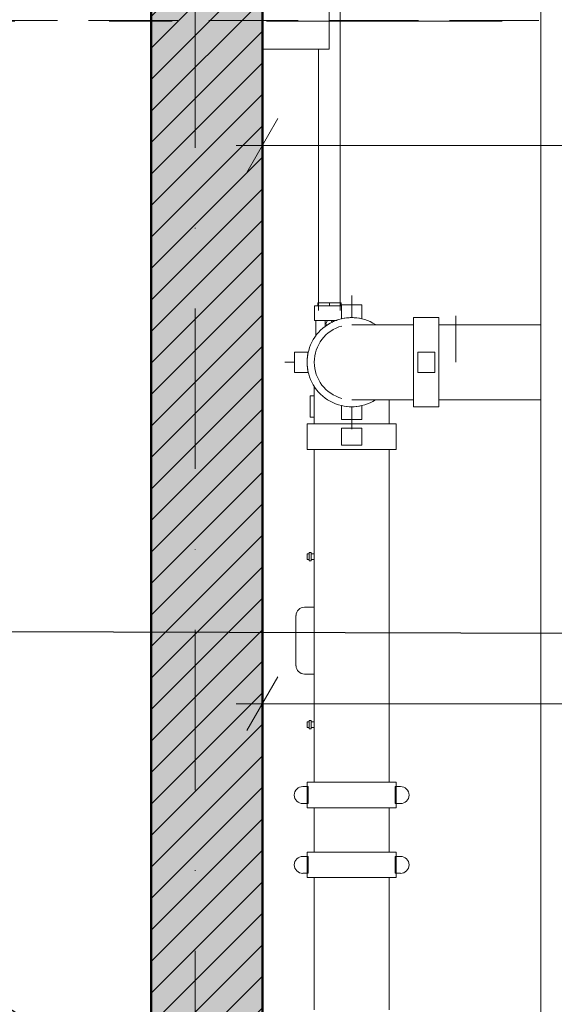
# Model space of a CAD drawing. Header units: centimetres. Extents: x -996 to 7161, y -1849 to 2591.
# Tile 8 of 49: x 1339 to 1459, y -578 to -357. Entities that reach past the tile are written whole.
import ezdxf
from ezdxf.enums import TextEntityAlignment as Align

# ---------------------------------------------------------------- set-up
doc = ezdxf.new("R2010")
doc.units = ezdxf.units.CM
doc.header["$LTSCALE"] = 0.1
doc.header["$MEASUREMENT"] = 0
for name, pattern in [('Krawędzie ukryte', [270, 200, -70]), ('Kropki i Kreski', [720, 360, -180, 0, -180]), ('Przerywana podwójnie', [1093.611073, 529.166651, -211.666656, 141.111112, -211.666656]), ('Wipeout_Contour', [1000, 0, -1000])]:
    doc.linetypes.add(name, pattern=pattern)
for name, color, linetype in [('2_instalacje pompownia.ISTN', 7, 'Continuous'), ('2_ściany wewnętrzne.ISTN', 7, 'Continuous'), ('3_pompownia.K_IR', 7, 'Continuous'), ('4_osie.ISTN', 7, 'Continuous'), ('5_opisy.K_IR', 7, 'Continuous'), ('5_wymiary.K_IR', 7, 'Continuous')]:
    doc.layers.add(name, color=color, linetype=linetype)
doc.styles.add('GENERATED_STYLE_1', font='txt')
doc.styles.add('GENERATED_STYLE_2', font='txt')
doc.dimstyles.new('GENERATED_STYLE__3', dxfattribs={"dimtxt": 18, "dimasz": 9.178744, "dimexe": 0.18, "dimexo": 2, "dimgap": 0.09, "dimtad": 1, "dimtih": 1, "dimtoh": 1, "dimdec": 0, "dimzin": 0, "dimdsep": 46, "dimtxsty": 'GENERATED_STYLE_2', "dimblk": 'ARROWHEAD_2', "dimblk1": 'ARROWHEAD_2', "dimblk2": 'ARROWHEAD_2', "dimcen": 0.09, "dimclrd": 1, "dimclre": 1, "dimclrt": 1, "dimadec": 1, "dimazin": 0, "dimtfac": 1, "dimtdec": 4, "dimtmove": 0, "dimatfit": 3, "dimfxl": 1, "dimtolj": 1, "dimtzin": 0, "dimarcsym": 0})
doc.dimstyles.new('GENERATED_STYLE__5', dxfattribs={"dimtxt": 0.18, "dimasz": 18.24, "dimexe": 0.18, "dimexo": 0.0625, "dimgap": 0.09, "dimtad": 0, "dimtih": 1, "dimtoh": 1, "dimdec": 4, "dimzin": 0, "dimdsep": 46, "dimcen": 0.09, "dimadec": 0, "dimazin": 0, "dimtfac": 1, "dimtdec": 4, "dimtmove": 0, "dimatfit": 3, "dimldrblk": 'ARROWHEAD_5', "dimfxl": 1, "dimtolj": 1, "dimtzin": 0, "dimarcsym": 0})

# ---------------------------------------------------------------- blocks, each defined once
blk = doc.blocks.new('Ściana_12_1', base_point=(1393.7, -813.15))
at = {"layer": '2_ściany wewnętrzne.ISTN', "linetype": 'Continuous', "lineweight": 0, "true_color": 0xffaaaa}
blk.add_hatch(color=21, dxfattribs=at).paths.add_polyline_path([(1368.7, -248.91), (1368.7, -808.91), (1393.7, -808.91), (1393.7, -248.91)])
h = blk.add_hatch(dxfattribs=at)
h.set_pattern_fill('Bloczki_ceramiczne_0001', color=21, style=0, pattern_type=2)
h.set_pattern_definition([(45, (0, 0), (-3.535534, 3.535534), [])])
h.paths.add_polyline_path([(1368.7, -248.91), (1368.7, -808.91), (1393.7, -808.91), (1393.7, -248.91)])
at = {"layer": '2_ściany wewnętrzne.ISTN', "color": 8, "linetype": 'Continuous', "lineweight": 50, "flags": 128}
for points in [[(1368.7, -248.91), (1368.7, -808.91)], [(1393.7, -808.91), (1393.7, -248.91)]]:
    blk.add_lwpolyline(points, dxfattribs=at)
blk = doc.blocks.new('Standardowy znacznik osi[10]_1', base_point=(1378.63, -1423.37))
at = {"layer": '4_osie.ISTN', "color": 252, "linetype": 'Kropki i Kreski', "lineweight": 0}
blk.add_line((1378.63, -1323.37), (1378.63, 2396.64), dxfattribs=at)
at = {"layer": '4_osie.ISTN', "color": 252, "lineweight": 0, "style": 'GENERATED_STYLE_1'}
for tag, p in [('AC_MarkerText_1_1', (1378.63, 2538.64)), ('AC_MarkerText_1_0', (1378.63, -1461.36))]:
    blk.add_attdef(tag, text='', height=35, rotation=360, dxfattribs=at).set_placement(p, align=Align.MIDDLE_CENTER)
blk = doc.blocks.new('Rura 22[13]_1', base_point=(2103.7, -353.63))
at = {"layer": '2_instalacje pompownia.ISTN', "color": 252, "linetype": 'Krawędzie ukryte', "lineweight": 15}
blk.add_line((2103.7, -357.53), (1293.7, -357.53), dxfattribs=at)
at = {"layer": '2_instalacje pompownia.ISTN', "color": 252, "linetype": 'Przerywana podwójnie', "lineweight": 15}
blk.add_line((2103.7, -357.63), (1293.7, -357.63), dxfattribs=at)
blk = doc.blocks.new('*D253')
at = {"layer": '5_wymiary.K_IR', "color": 1, "linetype": 'Continuous', "lineweight": 0}
for p, q in [((1393.7, -519.94), (1393.7, -501.83)), ((2003.7, -519.94), (2003.7, -501.83)), ((1397.18, -504.84), (1390.21, -516.92)), ((2000.21, -516.92), (2007.18, -504.84)), ((1387.79, -510.88), (1393.7, -510.88)), ((1393.7, -510.88), (2003.7, -510.88)), ((2003.7, -510.88), (2009.6, -510.88))]:
    blk.add_line(p, q, dxfattribs=at)
at = {"color": 254, "linetype": 'Wipeout_Contour', "lineweight": 0, "ltscale": 7081.214828}
blk.add_wipeout([(1678.21, -507.28), (1719.19, -507.28), (1719.19, -489.28), (1678.21, -489.28)], dxfattribs=at).dxf.layer = '5_wymiary.K_IR'
at = {"layer": '5_wymiary.K_IR', "color": 1, "lineweight": 0, "insert": (1678.21, -507.28), "char_height": 18, "attachment_point": 7, "style": 'GENERATED_STYLE_2'}
blk.add_mtext('\\A1;{\\pql;\\fArial|b0|i1|c238|p38;610}', dxfattribs=at)
blk = doc.blocks.new('ARROWHEAD_2')
at = {"color": 0, "linetype": 'Continuous', "lineweight": 0}
for p, q in [((-0.378, -0.655), (0.378, 0.655)), ((0, 0), (-1, 0))]:
    blk.add_line(p, q, dxfattribs=at)
blk = doc.blocks.new('*D297')
at = {"layer": '5_wymiary.K_IR', "color": 1, "linetype": 'Continuous', "lineweight": 0}
for p, q in [((1393.7, -394.64), (1393.7, -376.52)), ((2003.7, -394.64), (2003.7, -376.52)), ((1397.18, -379.54), (1390.21, -391.62)), ((2000.21, -391.62), (2007.18, -379.54)), ((1387.79, -385.58), (1393.7, -385.58)), ((1393.7, -385.58), (2003.7, -385.58)), ((2003.7, -385.58), (2009.6, -385.58))]:
    blk.add_line(p, q, dxfattribs=at)
at = {"color": 254, "linetype": 'Wipeout_Contour', "lineweight": 0, "ltscale": 6956.769989}
blk.add_wipeout([(1678.21, -381.98), (1719.19, -381.98), (1719.19, -363.98), (1678.21, -363.98)], dxfattribs=at).dxf.layer = '5_wymiary.K_IR'
at = {"layer": '5_wymiary.K_IR', "color": 1, "lineweight": 0, "insert": (1678.21, -381.98), "char_height": 18, "attachment_point": 7, "style": 'GENERATED_STYLE_2'}
blk.add_mtext('\\A1;{\\pql;\\fArial|b0|i1|c238|p38;610}', dxfattribs=at)
blk = doc.blocks.new('ARROWHEAD_5')
at = {"linetype": 'Continuous', "lineweight": 0}
blk.add_hatch(color=0, dxfattribs=at).paths.add_polyline_path([(-1, 0.2679), (0, 0), (-1, -0.2679)])
at = {"color": 0, "linetype": 'Continuous', "lineweight": 0}
blk.add_line((0, 0), (-1, 0), dxfattribs=at)

msp = doc.modelspace()

# ---------------------------------------------------------------- block references
at = {"layer": '2_instalacje pompownia.ISTN', "color": 252, "linetype": 'Przerywana podwójnie', "lineweight": 0}
msp.add_blockref('Rura 22[13]_1', (2103.7, -353.63), dxfattribs=at)
at = {"layer": '2_ściany wewnętrzne.ISTN', "color": 8, "lineweight": 50}
msp.add_blockref('Ściana_12_1', (1393.7, -813.15), dxfattribs=at)
at = {"layer": '4_osie.ISTN', "color": 252, "linetype": 'Continuous', "lineweight": 0}
msp.add_blockref('Standardowy znacznik osi[10]_1', (1378.63, -1423.37), dxfattribs=at)

# ---------------------------------------------------------------- next in the draw order: dimensions: what is measured, and where the dimension line sits
at = {"layer": '5_wymiary.K_IR', "color": 1, "linetype": 'Continuous', "lineweight": 0}
dim = msp.add_linear_dim(base=(2003.7, -510.88), p1=(1393.7, -813.15), p2=(2003.7, -808.91), angle=0, dimstyle='GENERATED_STYLE__3', dxfattribs=at)
dim.commit()
dim.dimension.update_dxf_attribs({"geometry": '*D253', "text_midpoint": (1698.79, -498.28), "dimtype": 160})

# ---------------------------------------------------------------- next in the draw order: linework, layer by layer
at = {"layer": '3_pompownia.K_IR', "color": 7, "linetype": 'Continuous', "lineweight": 0}
for p, q in [((1403.99, -529.48), (1402.77, -529.48)), ((1403.72, -528.53), (1403.72, -534.24)), ((1403.72, -528.53), (1423.74, -528.53)), ((1403.99, -533.29), (1403.99, -529.48)), ((1424.69, -529.48), (1423.47, -529.48)), ((1423.47, -529.48), (1423.47, -533.29)), ((1423.74, -534.24), (1423.74, -528.53)), ((1402.77, -533.29), (1403.99, -533.29)), ((1423.74, -534.24), (1403.72, -534.24)), ((1405.32, -534.24), (1405.32, -544.2)), ((1422.14, -544.2), (1422.14, -534.24)), ((1423.47, -533.29), (1424.69, -533.29)), ((1403.99, -545.15), (1402.77, -545.15)), ((1403.72, -544.2), (1403.72, -549.91)), ((1403.72, -544.2), (1423.74, -544.2)), ((1403.99, -548.96), (1403.99, -545.15)), ((1424.69, -545.15), (1423.47, -545.15)), ((1423.47, -545.15), (1423.47, -548.96)), ((1423.74, -549.91), (1423.74, -544.2)), ((1402.77, -548.96), (1403.99, -548.96)), ((1423.74, -549.91), (1403.72, -549.91)), ((1405.32, -549.91), (1405.32, -579.63)), ((1422.15, -579.63), (1422.15, -549.91)), ((1423.47, -548.96), (1424.69, -548.96))]:
    msp.add_line(p, q, dxfattribs=at)
for centre, start, end in [((1402.77, -531.39), 90, 270), ((1424.69, -531.39), 270, 90), ((1402.77, -547.06), 90, 270), ((1424.69, -547.06), 270, 90)]:
    msp.add_arc(centre, 1.91, start, end, dxfattribs=at)

# ---------------------------------------------------------------- next in the draw order: dimensions: what is measured, and where the dimension line sits
at = {"layer": '5_wymiary.K_IR', "color": 1, "linetype": 'Continuous', "lineweight": 0}
dim = msp.add_linear_dim(base=(2003.7, -385.58), p1=(1393.7, -517.51), p2=(2003.7, -514.89), dimstyle='GENERATED_STYLE__3', dxfattribs=at)
dim.commit()
dim.dimension.update_dxf_attribs({"geometry": '*D297', "text_midpoint": (1698.79, -372.98), "dimtype": 160})

# ---------------------------------------------------------------- next in the draw order: linework, layer by layer
at = {"layer": '3_pompownia.K_IR', "color": 7, "linetype": 'Continuous', "lineweight": 0}
for p, q in [((1411.14, -422.65), (1411.14, -304.22)), ((1456.18, -309.45), (1456.18, -721.56)), ((1393.7, -323.92), (1393.7, -363.92)), ((1408.7, -363.92), (1408.7, -323.92)), ((1393.7, -363.92), (1408.7, -363.92)), ((1406.32, -363.92), (1406.32, -422.65)), ((1413.73, -424.22), (1413.73, -419.22)), ((1405.36, -421.53), (1405.36, -424.83)), ((1408.73, -421.53), (1405.36, -421.53)), ((1406.1, -420.9), (1408.73, -420.9)), ((1406.1, -421.53), (1406.1, -420.9)), ((1408.73, -420.9), (1411.36, -420.9)), ((1408.73, -420.9), (1408.73, -421.53)), ((1411.47, -421.53), (1408.73, -421.53)), ((1411.36, -420.9), (1411.36, -421.53)), ((1416.02, -421.36), (1411.44, -421.36)), ((1411.44, -421.36), (1411.44, -423.26)), ((1416.02, -423.26), (1416.02, -421.36)), ((1411.44, -424.48), (1411.44, -423.26)), ((1412.1, -424.43), (1412.1, -424.37)), ((1416.02, -423.26), (1416.02, -424.48)), ((1433.31, -424.22), (1427.6, -424.22)), ((1427.6, -424.22), (1427.6, -434.22)), ((1433.31, -434.22), (1433.31, -424.22)), ((1437.13, -434.22), (1437.13, -423.8)), ((1405.36, -424.83), (1407.77, -424.83)), ((1405.68, -424.83), (1405.68, -428.41)), ((1407.78, -426.28), (1407.78, -424.83)), ((1408.32, -424.83), (1407.78, -424.83)), ((1408.32, -424.83), (1407.91, -425.55)), ((1407.91, -425.55), (1408.16, -425.99)), ((1409.14, -424.83), (1408.32, -424.83)), ((1409.4, -425.28), (1409.14, -424.83)), ((1409.68, -424.83), (1409.14, -424.83)), ((1409.68, -424.83), (1409.68, -425.16)), ((1409.69, -424.83), (1410.48, -424.83)), ((1427.57, -425.81), (1427.57, -434.22)), ((1427.57, -434.22), (1427.57, -425.81)), ((1456.18, -425.81), (1433.31, -425.81)), ((1400.87, -431.94), (1400.87, -436.51)), ((1402.77, -431.94), (1400.87, -431.94)), ((1402.77, -431.94), (1403.99, -431.94)), ((1428.55, -431.94), (1428.55, -436.51)), ((1432.36, -431.94), (1428.55, -431.94)), ((1432.36, -436.51), (1432.36, -431.94)), ((1398.73, -434.22), (1400.87, -434.22)), ((1427.57, -434.22), (1427.57, -442.64)), ((1427.57, -442.64), (1427.57, -434.22)), ((1427.6, -434.22), (1427.6, -444.23)), ((1433.31, -444.23), (1433.31, -434.22)), ((1400.87, -436.51), (1402.77, -436.51)), ((1403.99, -436.51), (1402.77, -436.51)), ((1428.55, -436.51), (1432.36, -436.51)), ((1404.41, -441.74), (1404.41, -446.54)), ((1405.29, -441.74), (1404.41, -441.74)), ((1411.44, -445.18), (1411.44, -443.97)), ((1413.73, -449.22), (1413.73, -444.23)), ((1416.02, -443.97), (1416.02, -445.18)), ((1427.6, -444.23), (1433.31, -444.23)), ((1433.31, -442.64), (1456.18, -442.64)), ((1411.44, -445.18), (1411.44, -447.09)), ((1416.02, -447.09), (1416.02, -445.18)), ((1403.72, -448.09), (1403.72, -453.81)), ((1413.73, -448.09), (1403.72, -448.09)), ((1404.41, -446.54), (1405.29, -446.54)), ((1413.73, -448.07), (1405.32, -448.07)), ((1405.32, -448.07), (1413.73, -448.07)), ((1411.44, -447.09), (1416.02, -447.09)), ((1422.14, -448.07), (1413.73, -448.07)), ((1413.73, -448.07), (1422.14, -448.07)), ((1423.74, -448.09), (1413.73, -448.09)), ((1423.74, -453.81), (1423.74, -448.09)), ((1416.02, -449.04), (1411.44, -449.04)), ((1411.44, -449.04), (1411.44, -452.85)), ((1416.02, -452.85), (1416.02, -449.04)), ((1411.44, -452.85), (1416.02, -452.85)), ((1403.72, -453.81), (1413.73, -453.81)), ((1405.32, -453.81), (1405.32, -528.53)), ((1413.73, -453.81), (1423.74, -453.81)), ((1422.15, -528.53), (1422.15, -453.81)), ((1404.2, -477.25), (1403.73, -477.25)), ((1403.73, -477.25), (1403.73, -477.87)), ((1404.2, -476.94), (1404.2, -478.81)), ((1404.67, -476.94), (1404.2, -476.94)), ((1404.67, -478.81), (1404.67, -476.94)), ((1405.32, -477.25), (1404.67, -477.25)), ((1403.73, -477.87), (1403.73, -478.5)), ((1403.73, -478.5), (1404.2, -478.5)), ((1404.2, -478.81), (1404.67, -478.81)), ((1404.67, -478.5), (1405.32, -478.5)), ((1405.32, -489.22), (1403.11, -489.22)), ((1401.23, -491.1), (1401.23, -502.35)), ((1403.11, -504.22), (1405.32, -504.22)), ((1404.2, -514.95), (1403.73, -514.95)), ((1403.73, -514.95), (1403.73, -515.57)), ((1404.2, -514.64), (1404.2, -516.51)), ((1404.67, -514.64), (1404.2, -514.64)), ((1404.67, -516.51), (1404.67, -514.64)), ((1405.32, -514.95), (1404.67, -514.95)), ((1403.73, -515.57), (1403.73, -516.2)), ((1403.73, -516.2), (1404.2, -516.2)), ((1404.2, -516.51), (1404.67, -516.51)), ((1404.67, -516.2), (1405.32, -516.2))]:
    msp.add_line(p, q, dxfattribs=at)
at = {"layer": '3_pompownia.K_IR', "color": 7, "linetype": 'Continuous', "lineweight": 0, "flags": 128}
for points in [[(1427.57, -425.81), (1427.02, -425.81), (1426.47, -425.81), (1425.92, -425.81), (1425.37, -425.81), (1424.82, -425.81), (1424.28, -425.81), (1423.75, -425.81), (1423.22, -425.81), (1422.7, -425.81), (1422.18, -425.81), (1421.68, -425.81), (1421.18, -425.81), (1420.69, -425.81), (1420.22, -425.81), (1419.76, -425.81), (1419.31, -425.81), (1418.87, -425.81), (1418.45, -425.81), (1418.04, -425.81), (1417.64, -425.81), (1417.27, -425.81), (1416.9, -425.81), (1416.56, -425.81), (1416.23, -425.81), (1415.92, -425.81), (1415.63, -425.81), (1415.36, -425.81), (1415.11, -425.81), (1414.88, -425.81), (1414.67, -425.81), (1414.48, -425.81), (1414.31, -425.81), (1414.16, -425.81), (1414.04, -425.81), (1413.93, -425.81), (1413.85, -425.81), (1413.79, -425.81), (1413.75, -425.81), (1413.73, -425.81)], [(1405.32, -448.07), (1405.32, -447.51), (1405.32, -446.96), (1405.32, -446.41), (1405.32, -445.86), (1405.32, -445.32), (1405.32, -444.78), (1405.32, -444.24), (1405.32, -443.71), (1405.32, -443.19), (1405.32, -442.68), (1405.32, -442.17), (1405.32, -441.67), (1405.32, -441.19), (1405.32, -440.71), (1405.32, -440.25), (1405.32, -439.8), (1405.32, -439.56)], [(1413.73, -442.64), (1413.74, -442.64), (1413.77, -442.64), (1413.83, -442.64), (1413.91, -442.64), (1414.01, -442.64), (1414.13, -442.64), (1414.27, -442.64), (1414.43, -442.64), (1414.62, -442.64), (1414.82, -442.64), (1415.05, -442.64), (1415.29, -442.64), (1415.56, -442.64), (1415.84, -442.64), (1416.15, -442.64), (1416.47, -442.64), (1416.81, -442.64), (1417.17, -442.64), (1417.54, -442.64), (1417.93, -442.64), (1418.33, -442.64), (1418.75, -442.64), (1419.19, -442.64), (1419.63, -442.64), (1420.09, -442.64), (1420.57, -442.64), (1421.05, -442.64), (1421.54, -442.64), (1422.05, -442.64), (1422.56, -442.64), (1423.08, -442.64), (1423.6, -442.64), (1424.14, -442.64), (1424.68, -442.64), (1425.22, -442.64), (1425.77, -442.64), (1426.32, -442.64), (1426.87, -442.64), (1427.42, -442.64), (1427.57, -442.64)], [(1422.14, -442.64), (1422.14, -443.05), (1422.14, -443.57), (1422.14, -444.1), (1422.14, -444.63), (1422.14, -445.17), (1422.14, -445.71), (1422.14, -446.26), (1422.14, -446.81), (1422.14, -447.36), (1422.14, -447.92), (1422.14, -448.07)]]:
    msp.add_lwpolyline(points, dxfattribs=at)
at = {"layer": '3_pompownia.K_IR', "color": 7, "linetype": 'Continuous', "lineweight": 0}
for centre, radius, start, end in [((1413.73, -434.22), 10.01, 57.613, 180), ((1413.73, -434.22), 10.01, 90, 103.2044), ((1413.73, -434.22), 10.01, 76.7956, 90), ((1413.73, -434.22), 8.41, 105, 180), ((1413.73, -434.22), 8.41, 105, 180), ((1413.73, -434.22), 10.01, 166.7956, 180), ((1413.73, -434.22), 10.01, 180, 302.387), ((1413.73, -434.22), 10.01, 180, 193.2044), ((1413.73, -434.22), 8.41, 180, 255), ((1413.73, -434.22), 8.41, 180, 255), ((1413.73, -434.22), 10.01, 256.7956, 270), ((1413.73, -434.22), 10.01, 270, 283.2044), ((1403.11, -491.1), 1.87, 90, 180), ((1403.11, -502.35), 1.87, 180, 270)]:
    msp.add_arc(centre, radius, start, end, dxfattribs=at)

# ---------------------------------------------------------------- next in the draw order: leaders
at = {"layer": '5_opisy.K_IR', "color": 7, "linetype": 'Continuous', "lineweight": 0, "annotation_type": 0, "has_hookline": 1, "hookline_direction": 1}
for points, text_width in [([(1539.2, -495.37), (1193.88, -494.38)], 278.88), ([(1439.2, -643.91), (1203.93, -495.37), (888.22, -495.37)], 6.98)]:
    msp.add_leader(points, dimstyle='GENERATED_STYLE__5', dxfattribs=dict(at, text_width=text_width))

doc.saveas('drawing.dxf')
